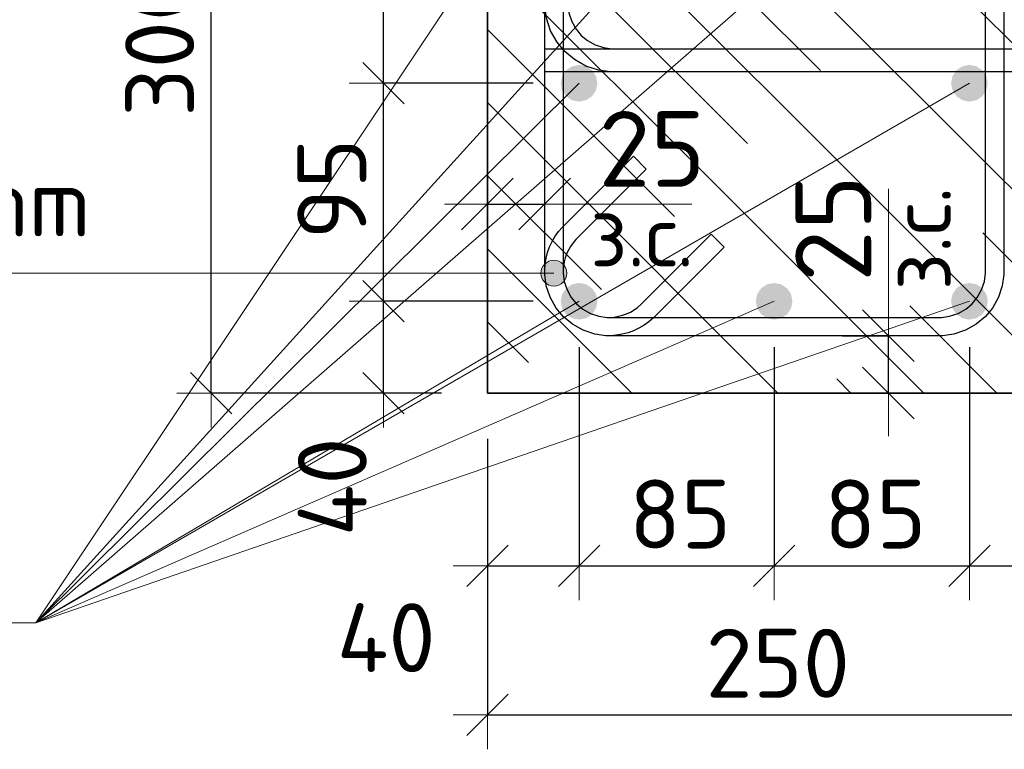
# Model space of a CAD drawing. Header units: metres. Extents: x -38 to 97, y -15 to 21.
# Tile 110 of 139: x 71.997 to 72.426, y 5.158 to 5.476. Entities that reach past the tile are written whole.
import ezdxf

# ---------------------------------------------------------------- set-up
doc = ezdxf.new("R2010")
doc.units = ezdxf.units.M
doc.header["$PDMODE"] = 65
for name, color, linetype, lineweight in [('XR$6$Арм. стержнями нижней зоны', 180, 'Continuous', 35), ('XR$6$Арм.стержн. Арматура края', 96, 'Continuous', 35), ('XR$6$Арм.стержн. Хомут', 240, 'Continuous', 35), ('XR$6$Арм.стержн.горизонт. 1', 180, 'Continuous', 35), ('XR$6$Размерная линия (1)', 7, 'Continuous', 13), ('XR$6$Размерная линия_ общее', 7, 'Continuous', 13)]:
    doc.layers.add(name, color=color, linetype=linetype, lineweight=lineweight)
doc.styles.add('ISOCPEUR', font='txt')
doc.dimstyles.new('DIMSTYLE_17', dxfattribs={"dimtxt": 0.033, "dimasz": 0.0375, "dimexe": 0, "dimexo": 0, "dimgap": 0.0165, "dimtad": 2, "dimdec": 0, "dimlfac": 1000, "dimrnd": 1, "dimzin": 12, "dimdsep": 46, "dimtxsty": 'ISOCPEUR', "dimblk1": 'ALL_ML_STRICH', "dimblk2": 'ALL_ML_STRICH', "dimsah": 1, "dimcen": 0, "dimclrd": 7, "dimclre": 256, "dimclrt": 7, "dimadec": 0, "dimazin": 0, "dimtfac": 1, "dimtdec": 0, "dimtix": 1, "dimtmove": 2, "dimatfit": 3, "dimfxl": 0, "dimtvp": 1.2, "dimtzin": 0, "dimlwd": 0, "dimlwe": -3, "dimarcsym": 0})
doc.dimstyles.new('DIMSTYLE_21', dxfattribs={"dimtxt": 0.03, "dimasz": 0.03, "dimexe": 0, "dimexo": 0, "dimgap": 0.015, "dimtad": 2, "dimdec": 0, "dimlfac": 1000, "dimrnd": 1, "dimzin": 12, "dimdsep": 46, "dimtxsty": 'ISOCPEUR', "dimblk1": 'ALL_ML_STRICH', "dimblk2": 'ALL_ML_STRICH', "dimsah": 1, "dimcen": 0, "dimclrd": 7, "dimclre": 256, "dimclrt": 7, "dimadec": 0, "dimazin": 0, "dimtfac": 1, "dimtdec": 0, "dimtix": 1, "dimtmove": 2, "dimatfit": 3, "dimfxl": 0, "dimtvp": 1.2, "dimtzin": 0, "dimlwd": 0, "dimlwe": -3, "dimarcsym": 0})
doc.dimstyles.new('DIMSTYLE_22', dxfattribs={"dimtxt": 0.03, "dimasz": 0.03, "dimexe": 0, "dimexo": 0, "dimgap": 0.015, "dimtad": 2, "dimdec": 0, "dimlfac": 1000, "dimrnd": 1, "dimzin": 12, "dimdsep": 46, "dimtxsty": 'ISOCPEUR', "dimblk1": 'ALL_ML_STRICH', "dimblk2": 'ALL_ML_STRICH', "dimsah": 1, "dimcen": 0, "dimclrd": 7, "dimclre": 256, "dimclrt": 7, "dimadec": 0, "dimazin": 0, "dimtfac": 1, "dimtdec": 0, "dimtix": 1, "dimtmove": 2, "dimatfit": 3, "dimfxl": 0, "dimtzin": 0, "dimlwd": 0, "dimlwe": -3, "dimarcsym": 0})
doc.dimstyles.new('DIMSTYLE_27', dxfattribs={"dimtxt": 0.03, "dimasz": 0.03, "dimexe": 0, "dimexo": 0, "dimgap": 0.015, "dimtad": 0, "dimdec": 0, "dimlfac": 1000, "dimrnd": 1, "dimzin": 12, "dimdsep": 46, "dimtxsty": 'ISOCPEUR', "dimblk1": 'ALL_ML_STRICH', "dimblk2": 'ALL_ML_STRICH', "dimsah": 1, "dimcen": 0, "dimclrd": 7, "dimclre": 256, "dimclrt": 7, "dimadec": 0, "dimazin": 0, "dimtfac": 1, "dimtdec": 0, "dimtix": 1, "dimtmove": 2, "dimatfit": 3, "dimfxl": 0, "dimtvp": 1.2, "dimtzin": 0, "dimlwd": 0, "dimlwe": -3, "dimarcsym": 0})
pattern_1 = [(135, (0, 0), (-0.031819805, -0.031819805), [0.4, -0.05, 0, -0.05]), (135, (-0.01591, -0.01591), (-0.031819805, -0.031819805), [0.8, -0.1, 0.1, -0.1])]

# ---------------------------------------------------------------- blocks, each defined once
blk = doc.blocks.new('ALL_ML_STRICH')
at = {"color": 0, "linetype": 'ByBlock', "lineweight": -2}
for p, q in [((0, -0.5), (0, 0.5)), ((-0.3, -0.3), (0.3, 0.3)), ((-1, 0), (0.5, 0))]:
    blk.add_line(p, q, dxfattribs=at)
blk = doc.blocks.new('*D836')
at = {"layer": 'DEFPOINTS', "color": 7, "linetype": 'Continuous', "lineweight": 13, "transparency": 33554687}
for p in [(72.20078, 5.39542), (72.20078, 5.36044), (72.22578, 5.35544)]:
    blk.add_point(p, dxfattribs=at)
at = {"layer": 'XR$6$Размерная линия_ общее', "color": 253, "linetype": 'Continuous', "lineweight": -2, "true_color": 0xa0a0a0, "transparency": 33554687}
for p, q in [((72.20078, 5.38044), (72.20078, 5.39542)), ((72.22578, 5.37544), (72.22578, 5.39542))]:
    blk.add_line(p, q, dxfattribs=at)
at = {"layer": 'XR$6$Размерная линия_ общее', "color": 7, "linetype": 'Continuous', "lineweight": -2, "transparency": 33554687}
blk.add_line((72.20078, 5.39542), (72.22578, 5.39542), dxfattribs=at)
at = {"layer": 'XR$6$Размерная линия_ общее', "color": 7, "linetype": 'Continuous', "lineweight": 13, "transparency": 33554687, "xscale": 0.0375, "yscale": 0.0375, "zscale": 0.0375, "rotation": 180}
blk.add_blockref('ALL_ML_STRICH', (72.20078, 5.39542), dxfattribs=at)
at = {"layer": 'XR$6$Размерная линия_ общее', "color": 7, "linetype": 'Continuous', "lineweight": 13, "transparency": 33554687, "xscale": 0.0375, "yscale": 0.0375, "zscale": 0.0375}
blk.add_blockref('ALL_ML_STRICH', (72.22578, 5.39542), dxfattribs=at)
at = {"layer": 'XR$6$Размерная линия_ общее', "color": 7, "linetype": 'Continuous', "lineweight": 13, "transparency": 33554687, "insert": (72.2725, 5.41942), "char_height": 0.033, "width": 0.066, "attachment_point": 5, "style": 'ISOCPEUR'}
blk.add_mtext('\\A1;{25}', dxfattribs=at)
at = {"layer": 'XR$6$Размерная линия_ общее', "color": 7, "linetype": 'Continuous', "lineweight": 13, "transparency": 33554687, "insert": (72.24555, 5.39521), "char_height": 0.027, "width": 0.00135, "attachment_point": 1, "line_spacing_factor": 0.60241, "style": 'ISOCPEUR'}
blk.add_mtext('з.с.', dxfattribs=at)
blk = doc.blocks.new('*D837')
at = {"layer": 'DEFPOINTS', "color": 7, "linetype": 'Continuous', "lineweight": 13, "transparency": 33554687}
for p in [(72.33548, 5.33805), (72.34048, 5.31305), (72.37547, 5.31305)]:
    blk.add_point(p, dxfattribs=at)
at = {"layer": 'XR$6$Размерная линия_ общее', "color": 253, "linetype": 'Continuous', "lineweight": -2, "true_color": 0xa0a0a0, "transparency": 33554687}
for p, q in [((72.35548, 5.33805), (72.37547, 5.33805)), ((72.36048, 5.31305), (72.37547, 5.31305))]:
    blk.add_line(p, q, dxfattribs=at)
at = {"layer": 'XR$6$Размерная линия_ общее', "color": 7, "linetype": 'Continuous', "lineweight": -2, "transparency": 33554687}
blk.add_line((72.37547, 5.31305), (72.37547, 5.33805), dxfattribs=at)
at = {"layer": 'XR$6$Размерная линия_ общее', "color": 7, "linetype": 'Continuous', "lineweight": 13, "transparency": 33554687, "xscale": 0.0375, "yscale": 0.0375, "zscale": 0.0375}
for p, rotation in [((72.37547, 5.33805), 90), ((72.37547, 5.31305), 270)]:
    blk.add_blockref('ALL_ML_STRICH', p, dxfattribs=dict(at, rotation=rotation))
at = {"layer": 'XR$6$Размерная линия_ общее', "color": 7, "linetype": 'Continuous', "lineweight": 13, "transparency": 33554687, "insert": (72.37568, 5.35783), "char_height": 0.027, "width": 0.00135, "attachment_point": 1, "rotation": 90, "line_spacing_factor": 0.60241, "style": 'ISOCPEUR'}
blk.add_mtext('з.с.', dxfattribs=at)
at = {"layer": 'XR$6$Размерная линия_ общее', "color": 7, "linetype": 'Continuous', "lineweight": 13, "transparency": 33554687, "insert": (72.35147, 5.38478), "char_height": 0.033, "width": 0.066, "attachment_point": 5, "rotation": 90, "style": 'ISOCPEUR'}
blk.add_mtext('\\A1;{25}', dxfattribs=at)
blk = doc.blocks.new('*D840')
at = {"layer": 'DEFPOINTS', "color": 7, "linetype": 'Continuous', "lineweight": 13, "transparency": 33554687}
for p in [(72.20082, 5.61305), (72.08047, 5.31305), (72.20078, 5.31305)]:
    blk.add_point(p, dxfattribs=at)
at = {"layer": 'XR$6$Размерная линия (1)', "color": 9, "linetype": 'Continuous', "lineweight": -2, "true_color": 0xc7c7c7, "transparency": 33554687}
for p, q in [((72.18082, 5.61305), (72.08047, 5.61305)), ((72.18078, 5.31305), (72.08047, 5.31305))]:
    blk.add_line(p, q, dxfattribs=at)
at = {"layer": 'XR$6$Размерная линия (1)', "color": 7, "linetype": 'Continuous', "lineweight": -2, "transparency": 33554687}
blk.add_line((72.08047, 5.31305), (72.08047, 5.61305), dxfattribs=at)
at = {"layer": 'XR$6$Размерная линия (1)', "color": 7, "linetype": 'Continuous', "lineweight": 13, "transparency": 33554687, "xscale": 0.03, "yscale": 0.03, "zscale": 0.03}
for p, rotation in [((72.08047, 5.61305), 90), ((72.08047, 5.31305), 270)]:
    blk.add_blockref('ALL_ML_STRICH', p, dxfattribs=dict(at, rotation=rotation))
at = {"layer": 'XR$6$Размерная линия (1)', "color": 7, "linetype": 'Continuous', "lineweight": 13, "transparency": 33554687, "insert": (72.05797, 5.46455), "char_height": 0.03, "width": 0.09, "attachment_point": 5, "rotation": 90, "style": 'ISOCPEUR'}
blk.add_mtext('\\A1;{300}', dxfattribs=at)
blk = doc.blocks.new('*D841')
at = {"layer": 'DEFPOINTS', "color": 7, "linetype": 'Continuous', "lineweight": 13, "transparency": 33554687}
for p in [(72.20082, 5.31305), (72.45078, 5.31305), (72.20082, 5.17282)]:
    blk.add_point(p, dxfattribs=at)
at = {"layer": 'XR$6$Размерная линия (1)', "color": 9, "linetype": 'Continuous', "lineweight": -2, "true_color": 0xc7c7c7, "transparency": 33554687}
for p, q in [((72.20082, 5.29305), (72.20082, 5.17282)), ((72.45078, 5.29305), (72.45078, 5.17282))]:
    blk.add_line(p, q, dxfattribs=at)
at = {"layer": 'XR$6$Размерная линия (1)', "color": 7, "linetype": 'Continuous', "lineweight": -2, "transparency": 33554687}
blk.add_line((72.20082, 5.17282), (72.45078, 5.17282), dxfattribs=at)
at = {"layer": 'XR$6$Размерная линия (1)', "color": 7, "linetype": 'Continuous', "lineweight": 13, "transparency": 33554687, "xscale": 0.03, "yscale": 0.03, "zscale": 0.03, "rotation": 180}
blk.add_blockref('ALL_ML_STRICH', (72.20082, 5.17282), dxfattribs=at)
at = {"layer": 'XR$6$Размерная линия (1)', "color": 7, "linetype": 'Continuous', "lineweight": 13, "transparency": 33554687, "xscale": 0.03, "yscale": 0.03, "zscale": 0.03}
blk.add_blockref('ALL_ML_STRICH', (72.45078, 5.17282), dxfattribs=at)
at = {"layer": 'XR$6$Размерная линия (1)', "color": 7, "linetype": 'Continuous', "lineweight": 13, "transparency": 33554687, "insert": (72.3273, 5.19532), "char_height": 0.03, "width": 0.09, "attachment_point": 5, "style": 'ISOCPEUR'}
blk.add_mtext('\\A1;{250}', dxfattribs=at)
blk = doc.blocks.new('*D854')
at = {"layer": 'DEFPOINTS', "color": 7, "linetype": 'Continuous', "lineweight": 13, "transparency": 33554687}
for p in [(72.24074, 5.35305), (72.20082, 5.31305), (72.20082, 5.23782)]:
    blk.add_point(p, dxfattribs=at)
at = {"layer": 'XR$6$Размерная линия (1)', "color": 9, "linetype": 'Continuous', "lineweight": -2, "true_color": 0xc7c7c7, "transparency": 33554687}
for p, q in [((72.24074, 5.33305), (72.24074, 5.23782)), ((72.20082, 5.29305), (72.20082, 5.23782))]:
    blk.add_line(p, q, dxfattribs=at)
at = {"layer": 'XR$6$Размерная линия (1)', "color": 7, "linetype": 'Continuous', "lineweight": -2, "transparency": 33554687}
blk.add_line((72.20082, 5.23782), (72.24074, 5.23782), dxfattribs=at)
at = {"layer": 'XR$6$Размерная линия (1)', "color": 7, "linetype": 'Continuous', "lineweight": 13, "transparency": 33554687, "xscale": 0.03, "yscale": 0.03, "zscale": 0.03, "rotation": 180}
blk.add_blockref('ALL_ML_STRICH', (72.20082, 5.23782), dxfattribs=at)
at = {"layer": 'XR$6$Размерная линия (1)', "color": 7, "linetype": 'Continuous', "lineweight": 13, "transparency": 33554687, "xscale": 0.03, "yscale": 0.03, "zscale": 0.03}
blk.add_blockref('ALL_ML_STRICH', (72.24074, 5.23782), dxfattribs=at)
at = {"layer": 'XR$6$Размерная линия (1)', "color": 7, "linetype": 'Continuous', "lineweight": 13, "transparency": 33554687, "insert": (72.15666, 5.20646), "char_height": 0.03, "width": 0.06, "attachment_point": 5, "style": 'ISOCPEUR'}
blk.add_mtext('\\A1;{40}', dxfattribs=at)
blk = doc.blocks.new('*D855')
at = {"layer": 'DEFPOINTS', "color": 7, "linetype": 'Continuous', "lineweight": 13, "transparency": 33554687}
for p in [(72.24074, 5.35305), (72.32574, 5.35305), (72.24074, 5.23782)]:
    blk.add_point(p, dxfattribs=at)
at = {"layer": 'XR$6$Размерная линия (1)', "color": 9, "linetype": 'Continuous', "lineweight": -2, "true_color": 0xc7c7c7, "transparency": 33554687}
for p, q in [((72.24074, 5.33305), (72.24074, 5.23782)), ((72.32574, 5.33305), (72.32574, 5.23782))]:
    blk.add_line(p, q, dxfattribs=at)
at = {"layer": 'XR$6$Размерная линия (1)', "color": 7, "linetype": 'Continuous', "lineweight": -2, "transparency": 33554687}
blk.add_line((72.24074, 5.23782), (72.32574, 5.23782), dxfattribs=at)
at = {"layer": 'XR$6$Размерная линия (1)', "color": 7, "linetype": 'Continuous', "lineweight": 13, "transparency": 33554687, "xscale": 0.03, "yscale": 0.03, "zscale": 0.03, "rotation": 180}
blk.add_blockref('ALL_ML_STRICH', (72.24074, 5.23782), dxfattribs=at)
at = {"layer": 'XR$6$Размерная линия (1)', "color": 7, "linetype": 'Continuous', "lineweight": 13, "transparency": 33554687, "xscale": 0.03, "yscale": 0.03, "zscale": 0.03}
blk.add_blockref('ALL_ML_STRICH', (72.32574, 5.23782), dxfattribs=at)
at = {"layer": 'XR$6$Размерная линия (1)', "color": 7, "linetype": 'Continuous', "lineweight": 13, "transparency": 33554687, "insert": (72.28474, 5.26032), "char_height": 0.03, "width": 0.06, "attachment_point": 5, "style": 'ISOCPEUR'}
blk.add_mtext('\\A1;{85}', dxfattribs=at)
blk = doc.blocks.new('*D856')
at = {"layer": 'DEFPOINTS', "color": 7, "linetype": 'Continuous', "lineweight": 13, "transparency": 33554687}
for p in [(72.32574, 5.35305), (72.41082, 5.35305), (72.32574, 5.23782)]:
    blk.add_point(p, dxfattribs=at)
at = {"layer": 'XR$6$Размерная линия (1)', "color": 9, "linetype": 'Continuous', "lineweight": -2, "true_color": 0xc7c7c7, "transparency": 33554687}
for p, q in [((72.32574, 5.33305), (72.32574, 5.23782)), ((72.41082, 5.33305), (72.41082, 5.23782))]:
    blk.add_line(p, q, dxfattribs=at)
at = {"layer": 'XR$6$Размерная линия (1)', "color": 7, "linetype": 'Continuous', "lineweight": -2, "transparency": 33554687}
blk.add_line((72.32574, 5.23782), (72.41082, 5.23782), dxfattribs=at)
at = {"layer": 'XR$6$Размерная линия (1)', "color": 7, "linetype": 'Continuous', "lineweight": 13, "transparency": 33554687, "xscale": 0.03, "yscale": 0.03, "zscale": 0.03, "rotation": 180}
blk.add_blockref('ALL_ML_STRICH', (72.32574, 5.23782), dxfattribs=at)
at = {"layer": 'XR$6$Размерная линия (1)', "color": 7, "linetype": 'Continuous', "lineweight": 13, "transparency": 33554687, "xscale": 0.03, "yscale": 0.03, "zscale": 0.03}
blk.add_blockref('ALL_ML_STRICH', (72.41082, 5.23782), dxfattribs=at)
at = {"layer": 'XR$6$Размерная линия (1)', "color": 7, "linetype": 'Continuous', "lineweight": 13, "transparency": 33554687, "insert": (72.36978, 5.26032), "char_height": 0.03, "width": 0.06, "attachment_point": 5, "style": 'ISOCPEUR'}
blk.add_mtext('\\A1;{85}', dxfattribs=at)
blk = doc.blocks.new('*D857')
at = {"layer": 'DEFPOINTS', "color": 7, "linetype": 'Continuous', "lineweight": 13, "transparency": 33554687}
for p in [(72.41082, 5.35305), (72.45078, 5.31305), (72.41082, 5.23782)]:
    blk.add_point(p, dxfattribs=at)
at = {"layer": 'XR$6$Размерная линия (1)', "color": 9, "linetype": 'Continuous', "lineweight": -2, "true_color": 0xc7c7c7, "transparency": 33554687}
for p, q in [((72.41082, 5.33305), (72.41082, 5.23782)), ((72.45078, 5.29305), (72.45078, 5.23782))]:
    blk.add_line(p, q, dxfattribs=at)
at = {"layer": 'XR$6$Размерная линия (1)', "color": 7, "linetype": 'Continuous', "lineweight": -2, "transparency": 33554687}
blk.add_line((72.41082, 5.23782), (72.45078, 5.23782), dxfattribs=at)
at = {"layer": 'XR$6$Размерная линия (1)', "color": 7, "linetype": 'Continuous', "lineweight": 13, "transparency": 33554687, "xscale": 0.03, "yscale": 0.03, "zscale": 0.03, "rotation": 180}
blk.add_blockref('ALL_ML_STRICH', (72.41082, 5.23782), dxfattribs=at)
at = {"layer": 'XR$6$Размерная линия (1)', "color": 7, "linetype": 'Continuous', "lineweight": 13, "transparency": 33554687, "xscale": 0.03, "yscale": 0.03, "zscale": 0.03}
blk.add_blockref('ALL_ML_STRICH', (72.45078, 5.23782), dxfattribs=at)
at = {"layer": 'XR$6$Размерная линия (1)', "color": 7, "linetype": 'Continuous', "lineweight": 13, "transparency": 33554687, "insert": (72.49112, 5.26002), "char_height": 0.03, "width": 0.06, "attachment_point": 5, "style": 'ISOCPEUR'}
blk.add_mtext('\\A1;{40}', dxfattribs=at)
blk = doc.blocks.new('*D1082')
at = {"layer": 'DEFPOINTS', "color": 7, "linetype": 'Continuous', "lineweight": 13, "transparency": 33554687}
for p in [(72.24074, 5.35305), (72.15547, 5.31305), (72.20078, 5.31305)]:
    blk.add_point(p, dxfattribs=at)
at = {"layer": 'XR$6$Размерная линия (1)', "color": 9, "linetype": 'Continuous', "lineweight": -2, "true_color": 0xc7c7c7, "transparency": 33554687}
for p, q in [((72.22074, 5.35305), (72.15547, 5.35305)), ((72.18078, 5.31305), (72.15547, 5.31305))]:
    blk.add_line(p, q, dxfattribs=at)
at = {"layer": 'XR$6$Размерная линия (1)', "color": 7, "linetype": 'Continuous', "lineweight": -2, "transparency": 33554687}
blk.add_line((72.15547, 5.31305), (72.15547, 5.35305), dxfattribs=at)
at = {"layer": 'XR$6$Размерная линия (1)', "color": 7, "linetype": 'Continuous', "lineweight": 13, "transparency": 33554687, "xscale": 0.03, "yscale": 0.03, "zscale": 0.03}
for p, rotation in [((72.15547, 5.35305), 90), ((72.15547, 5.31305), 270)]:
    blk.add_blockref('ALL_ML_STRICH', p, dxfattribs=dict(at, rotation=rotation))
at = {"layer": 'XR$6$Размерная линия (1)', "color": 7, "linetype": 'Continuous', "lineweight": 13, "transparency": 33554687, "insert": (72.13318, 5.27215), "char_height": 0.03, "width": 0.06, "attachment_point": 5, "rotation": 90, "style": 'ISOCPEUR'}
blk.add_mtext('\\A1;{40}', dxfattribs=at)
blk = doc.blocks.new('*D1083')
at = {"layer": 'DEFPOINTS', "color": 7, "linetype": 'Continuous', "lineweight": 13, "transparency": 33554687}
for p in [(72.24074, 5.44805), (72.15547, 5.35305), (72.24074, 5.35305)]:
    blk.add_point(p, dxfattribs=at)
at = {"layer": 'XR$6$Размерная линия (1)', "color": 9, "linetype": 'Continuous', "lineweight": -2, "true_color": 0xc7c7c7, "transparency": 33554687}
for p, q in [((72.22074, 5.44805), (72.15547, 5.44805)), ((72.22074, 5.35305), (72.15547, 5.35305))]:
    blk.add_line(p, q, dxfattribs=at)
at = {"layer": 'XR$6$Размерная линия (1)', "color": 7, "linetype": 'Continuous', "lineweight": -2, "transparency": 33554687}
blk.add_line((72.15547, 5.35305), (72.15547, 5.44805), dxfattribs=at)
at = {"layer": 'XR$6$Размерная линия (1)', "color": 7, "linetype": 'Continuous', "lineweight": 13, "transparency": 33554687, "xscale": 0.03, "yscale": 0.03, "zscale": 0.03}
for p, rotation in [((72.15547, 5.44805), 90), ((72.15547, 5.35305), 270)]:
    blk.add_blockref('ALL_ML_STRICH', p, dxfattribs=dict(at, rotation=rotation))
at = {"layer": 'XR$6$Размерная линия (1)', "color": 7, "linetype": 'Continuous', "lineweight": 13, "transparency": 33554687, "insert": (72.13297, 5.40205), "char_height": 0.03, "width": 0.06, "attachment_point": 5, "rotation": 90, "style": 'ISOCPEUR'}
blk.add_mtext('\\A1;{95}', dxfattribs=at)
blk = doc.blocks.new('*D1084')
at = {"layer": 'DEFPOINTS', "color": 7, "linetype": 'Continuous', "lineweight": 13, "transparency": 33554687}
for p in [(72.24074, 5.56805), (72.15547, 5.44805), (72.24074, 5.44805)]:
    blk.add_point(p, dxfattribs=at)
at = {"layer": 'XR$6$Размерная линия (1)', "color": 9, "linetype": 'Continuous', "lineweight": -2, "true_color": 0xc7c7c7, "transparency": 33554687}
for p, q in [((72.22074, 5.56805), (72.15547, 5.56805)), ((72.22074, 5.44805), (72.15547, 5.44805))]:
    blk.add_line(p, q, dxfattribs=at)
at = {"layer": 'XR$6$Размерная линия (1)', "color": 7, "linetype": 'Continuous', "lineweight": -2, "transparency": 33554687}
blk.add_line((72.15547, 5.44805), (72.15547, 5.56805), dxfattribs=at)
at = {"layer": 'XR$6$Размерная линия (1)', "color": 7, "linetype": 'Continuous', "lineweight": 13, "transparency": 33554687, "xscale": 0.03, "yscale": 0.03, "zscale": 0.03}
for p, rotation in [((72.15547, 5.56805), 90), ((72.15547, 5.44805), 270)]:
    blk.add_blockref('ALL_ML_STRICH', p, dxfattribs=dict(at, rotation=rotation))
at = {"layer": 'XR$6$Размерная линия (1)', "color": 7, "linetype": 'Continuous', "lineweight": 13, "transparency": 33554687, "insert": (72.13297, 5.51255), "char_height": 0.03, "width": 0.09, "attachment_point": 5, "rotation": 90, "style": 'ISOCPEUR'}
blk.add_mtext('\\A1;{120}', dxfattribs=at)

msp = doc.modelspace()

# ---------------------------------------------------------------- hatches: boundary and pattern name
at = {"linetype": 'Continuous', "lineweight": 13, "transparency": 33554687}
h = msp.add_hatch(dxfattribs=at)
h.set_pattern_fill('__________540', scale=0.015, style=0, pattern_type=2)
h.set_pattern_definition(pattern_1)
h.paths.add_polyline_path([(72.20078, 5.61305), (72.20078, 5.41305), (72.63295, 5.41305), (72.63295, 5.61305)], flags=0)
at = {"linetype": 'Continuous', "lineweight": 25, "transparency": 33554687}
h = msp.add_hatch(dxfattribs=at)
h.set_pattern_fill('__________540', scale=0.015, style=0, pattern_type=2)
h.set_pattern_definition(pattern_1)
h.paths.add_polyline_path([(72.45078, 5.41305), (72.20078, 5.41305), (72.20078, 5.31305), (72.45078, 5.31305)], flags=0)
at = {"layer": 'XR$6$Арм.стержн. Хомут', "linetype": 'Continuous', "lineweight": 13, "transparency": 33554687}
for points in [[(72.2249, 5.36248), (72.2249, 5.3681), (72.22412, 5.36529)], [(72.2249, 5.3681), (72.22693, 5.36045), (72.22693, 5.37013)], [(72.2249, 5.3681), (72.2249, 5.36248), (72.22693, 5.36045)], [(72.22693, 5.37013), (72.22974, 5.35967), (72.22974, 5.37092)], [(72.22693, 5.37013), (72.22693, 5.36045), (72.22974, 5.35967)], [(72.22974, 5.37092), (72.22974, 5.35967), (72.23255, 5.36045)], [(72.22974, 5.37092), (72.23255, 5.36045), (72.23255, 5.37013)], [(72.23255, 5.37013), (72.23255, 5.36045), (72.23458, 5.36248)], [(72.23255, 5.37013), (72.23458, 5.36248), (72.23458, 5.3681)], [(72.23458, 5.3681), (72.23458, 5.36248), (72.23537, 5.36529)]]:
    msp.add_hatch(color=7, dxfattribs=at).paths.add_polyline_path(points)
at = {"layer": 'XR$6$Арм.стержн.горизонт. 1', "linetype": 'Continuous', "lineweight": 50, "transparency": 33554687}
for points in [[(72.2487, 5.44805), (72.24809, 5.45112), (72.24636, 5.45371), (72.24376, 5.45545), (72.2407, 5.45605), (72.23764, 5.45545), (72.23505, 5.45371), (72.23331, 5.45112), (72.2327, 5.44805), (72.23331, 5.44499), (72.23505, 5.4424), (72.23764, 5.44066), (72.2407, 5.44005), (72.24376, 5.44066), (72.24636, 5.4424), (72.24809, 5.44499)], [(72.41878, 5.44805), (72.41817, 5.45112), (72.41644, 5.45371), (72.41384, 5.45545), (72.41078, 5.45605), (72.40772, 5.45545), (72.40512, 5.45371), (72.40339, 5.45112), (72.40278, 5.44805), (72.40339, 5.44499), (72.40512, 5.4424), (72.40772, 5.44066), (72.41078, 5.44005), (72.41384, 5.44066), (72.41644, 5.4424), (72.41817, 5.44499)], [(72.2487, 5.35305), (72.24809, 5.35612), (72.24636, 5.35871), (72.24376, 5.36045), (72.2407, 5.36105), (72.23764, 5.36045), (72.23505, 5.35871), (72.23331, 5.35612), (72.2327, 5.35305), (72.23331, 5.34999), (72.23505, 5.3474), (72.23764, 5.34566), (72.2407, 5.34505), (72.24376, 5.34566), (72.24636, 5.3474), (72.24809, 5.34999)], [(72.3337, 5.35305), (72.33309, 5.35612), (72.33136, 5.35871), (72.32876, 5.36045), (72.3257, 5.36105), (72.32264, 5.36045), (72.32005, 5.35871), (72.31831, 5.35612), (72.3177, 5.35305), (72.31831, 5.34999), (72.32005, 5.3474), (72.32264, 5.34566), (72.3257, 5.34505), (72.32876, 5.34566), (72.33136, 5.3474), (72.33309, 5.34999)], [(72.41878, 5.35305), (72.41817, 5.35612), (72.41644, 5.35871), (72.41384, 5.36045), (72.41078, 5.36105), (72.40772, 5.36045), (72.40512, 5.35871), (72.40339, 5.35612), (72.40278, 5.35305), (72.40339, 5.34999), (72.40512, 5.3474), (72.40772, 5.34566), (72.41078, 5.34505), (72.41384, 5.34566), (72.41644, 5.3474), (72.41817, 5.34999)]]:
    msp.add_hatch(color=7, dxfattribs=at).paths.add_polyline_path(points)

# ---------------------------------------------------------------- linework, layer by layer
at = {"color": 7, "linetype": 'Continuous', "lineweight": 35, "transparency": 33554687}
for p, q in [((72.20078, 5.61305), (72.20078, 5.41305)), ((72.20078, 5.41305), (72.20078, 5.31305)), ((72.20078, 5.31305), (72.45078, 5.31305))]:
    msp.add_line(p, q, dxfattribs=at)
at = {"color": 7, "linetype": 'Continuous', "lineweight": 13, "transparency": 33554687}
for p, q in [((72.37547, 5.33805), (72.37547, 5.40205)), ((72.22578, 5.39542), (72.28978, 5.39542))]:
    msp.add_line(p, q, dxfattribs=at)
at = {"layer": 'XR$6$Арм. стержнями нижней зоны', "color": 4, "linetype": 'Continuous', "lineweight": 25, "transparency": 33554687}
msp.add_lwpolyline([(72.22578, 5.46305), (72.63795, 5.46305), (72.63795, 5.45305), (72.22578, 5.45305), (72.22578, 5.46305)], dxfattribs=at)
at = {"layer": 'XR$6$Арм.стержн. Арматура края', "color": 4, "linetype": 'Continuous', "lineweight": 25, "transparency": 33554687}
for points in [[(72.63795, 5.45305), (72.25434, 5.45305), (72.24913, 5.45378), (72.24369, 5.45557), (72.23868, 5.45838), (72.23455, 5.46183), (72.2311, 5.46595), (72.2283, 5.47096), (72.2265, 5.4764), (72.22578, 5.48162), (72.22578, 5.55849), (72.2265, 5.56371), (72.2283, 5.56914), (72.2311, 5.57415), (72.23455, 5.57828), (72.23868, 5.58173), (72.24369, 5.58454), (72.24913, 5.58633), (72.25434, 5.58705), (72.63795, 5.58705)], [(72.63795, 5.57705), (72.25504, 5.57705), (72.2514, 5.57655), (72.24773, 5.57534), (72.24438, 5.57346), (72.24165, 5.57118), (72.23937, 5.56846), (72.23749, 5.5651), (72.23628, 5.56143), (72.23578, 5.5578), (72.23578, 5.48231), (72.23628, 5.47868), (72.23749, 5.47501), (72.23937, 5.47165), (72.24165, 5.46893), (72.24438, 5.46665), (72.24773, 5.46477), (72.2514, 5.46356), (72.25504, 5.46305), (72.63795, 5.46305)]]:
    msp.add_lwpolyline(points, dxfattribs=at)
at = {"layer": 'XR$6$Арм.стержн. Хомут', "color": 7, "linetype": 'Continuous', "lineweight": 13, "transparency": 33554687}
for p, q in [((72.22974, 5.37092), (72.22974, 5.37092)), ((71.78428, 5.36529), (72.06728, 5.36529)), ((72.06728, 5.36529), (72.22974, 5.36529)), ((72.22412, 5.36529), (72.22412, 5.36529)), ((72.23537, 5.36529), (72.23537, 5.36529)), ((72.22974, 5.35967), (72.22974, 5.35967))]:
    msp.add_line(p, q, dxfattribs=at)
at = {"layer": 'XR$6$Арм.стержн. Хомут', "color": 40, "linetype": 'Continuous', "lineweight": 25, "transparency": 33554687}
for points in [[(72.23374, 5.55682), (72.23374, 5.36529), (72.23424, 5.36167), (72.23545, 5.35801), (72.23733, 5.35465), (72.23961, 5.35192), (72.24234, 5.34964), (72.24569, 5.34776), (72.24936, 5.34656), (72.25297, 5.34605), (72.25412, 5.34605), (72.256, 5.34619), (72.25785, 5.34649), (72.25967, 5.34696), (72.26139, 5.34758), (72.26305, 5.34836), (72.26467, 5.34931), (72.26619, 5.35041), (72.26761, 5.35164), (72.29829, 5.38232), (72.30394, 5.37666), (72.27307, 5.34579), (72.27116, 5.34413), (72.26904, 5.3426), (72.26679, 5.34128), (72.26446, 5.34018), (72.26204, 5.33931), (72.2595, 5.33865), (72.25692, 5.33823), (72.2544, 5.33805), (72.25242, 5.33805), (72.24754, 5.33873), (72.24246, 5.34041), (72.23778, 5.34303), (72.23393, 5.34624), (72.23071, 5.35009), (72.22809, 5.35477), (72.22642, 5.35985), (72.22574, 5.36473), (72.22574, 5.55738)], [(72.42578, 5.55738), (72.42578, 5.36473), (72.4251, 5.35985), (72.42342, 5.35477), (72.42081, 5.35009), (72.41759, 5.34624), (72.41374, 5.34303), (72.40906, 5.34041), (72.40398, 5.33873), (72.3991, 5.33805), (72.25242, 5.33805), (72.24754, 5.33873), (72.24246, 5.34041), (72.23778, 5.34303), (72.23393, 5.34624), (72.23071, 5.35009), (72.22809, 5.35477), (72.22642, 5.35985), (72.22574, 5.36473), (72.22574, 5.36672), (72.22592, 5.36924), (72.22633, 5.37182), (72.22699, 5.37435), (72.22787, 5.37677), (72.22896, 5.3791), (72.23029, 5.38136), (72.23181, 5.38348), (72.23347, 5.38538), (72.26435, 5.41626), (72.27, 5.4106)], [(72.23374, 5.55682), (72.23374, 5.36529), (72.23424, 5.36167), (72.23545, 5.35801), (72.23733, 5.35465), (72.23961, 5.35192), (72.24234, 5.34964), (72.24569, 5.34776), (72.24936, 5.34656), (72.25297, 5.34605), (72.25412, 5.34605), (72.256, 5.34619), (72.25785, 5.34649), (72.25967, 5.34696), (72.26139, 5.34758), (72.26305, 5.34836), (72.26467, 5.34931), (72.26619, 5.35041), (72.26761, 5.35164), (72.29829, 5.38232), (72.30394, 5.37666), (72.27307, 5.34579), (72.27116, 5.34413), (72.26904, 5.3426), (72.26679, 5.34128), (72.26446, 5.34018), (72.26204, 5.33931), (72.2595, 5.33865), (72.25692, 5.33823), (72.2544, 5.33805), (72.25242, 5.33805), (72.24754, 5.33873), (72.24246, 5.34041), (72.23778, 5.34303), (72.23393, 5.34624), (72.23071, 5.35009), (72.22809, 5.35477), (72.22642, 5.35985), (72.22574, 5.36473), (72.22574, 5.55738)], [(72.42578, 5.55738), (72.42578, 5.36473), (72.4251, 5.35985), (72.42342, 5.35477), (72.42081, 5.35009), (72.41759, 5.34624), (72.41374, 5.34303), (72.40906, 5.34041), (72.40398, 5.33873), (72.3991, 5.33805), (72.25242, 5.33805), (72.24754, 5.33873), (72.24246, 5.34041), (72.23778, 5.34303), (72.23393, 5.34624), (72.23071, 5.35009), (72.22809, 5.35477), (72.22642, 5.35985), (72.22574, 5.36473), (72.22574, 5.36672), (72.22592, 5.36924), (72.22633, 5.37182), (72.22699, 5.37435), (72.22787, 5.37677), (72.22896, 5.3791), (72.23029, 5.38136), (72.23181, 5.38348), (72.23347, 5.38538), (72.26435, 5.41626), (72.27, 5.4106)], [(72.27, 5.4106), (72.23933, 5.37993), (72.23809, 5.3785), (72.23699, 5.37698), (72.23605, 5.37537), (72.23527, 5.37371), (72.23464, 5.37198), (72.23417, 5.37017), (72.23387, 5.36832), (72.23374, 5.36644), (72.23374, 5.36529), (72.23424, 5.36167), (72.23545, 5.35801), (72.23733, 5.35465), (72.23961, 5.35192), (72.24234, 5.34964), (72.24569, 5.34776), (72.24936, 5.34656), (72.25297, 5.34605), (72.39855, 5.34605), (72.40216, 5.34656), (72.40583, 5.34776), (72.40918, 5.34964), (72.41191, 5.35192), (72.41419, 5.35465), (72.41607, 5.35801), (72.41728, 5.36167), (72.41778, 5.36529), (72.41778, 5.55682)], [(72.27, 5.4106), (72.23933, 5.37993), (72.23809, 5.3785), (72.23699, 5.37698), (72.23605, 5.37537), (72.23527, 5.37371), (72.23464, 5.37198), (72.23417, 5.37017), (72.23387, 5.36832), (72.23374, 5.36644), (72.23374, 5.36529), (72.23424, 5.36167), (72.23545, 5.35801), (72.23733, 5.35465), (72.23961, 5.35192), (72.24234, 5.34964), (72.24569, 5.34776), (72.24936, 5.34656), (72.25297, 5.34605), (72.39855, 5.34605), (72.40216, 5.34656), (72.40583, 5.34776), (72.40918, 5.34964), (72.41191, 5.35192), (72.41419, 5.35465), (72.41607, 5.35801), (72.41728, 5.36167), (72.41778, 5.36529), (72.41778, 5.55682)]]:
    msp.add_lwpolyline(points, dxfattribs=at)
at = {"layer": 'XR$6$Арм.стержн. Хомут', "color": 7, "linetype": 'Continuous', "lineweight": 13, "transparency": 33554687}
msp.add_circle((72.22974, 5.36529), 0.00563, dxfattribs=at)
at = {"layer": 'XR$6$Арм.стержн.горизонт. 1', "color": 7, "linetype": 'Continuous', "lineweight": 13, "transparency": 33554687}
for p, q in [((72.00399, 5.21294), (72.32566, 5.56805)), ((72.00399, 5.21294), (72.24074, 5.56805)), ((72.00399, 5.21294), (72.41074, 5.56805)), ((72.00399, 5.21294), (72.2407, 5.44805)), ((72.00399, 5.21294), (72.41078, 5.44805)), ((72.00399, 5.21294), (72.41078, 5.35305)), ((72.00399, 5.21294), (72.2407, 5.35305)), ((72.00399, 5.21294), (72.3257, 5.35305)), ((71.77799, 5.21294), (72.00399, 5.21294))]:
    msp.add_line(p, q, dxfattribs=at)

# ---------------------------------------------------------------- texts
at = {"layer": 'XR$6$Арм.стержн. Хомут', "color": 7, "linetype": 'Continuous', "lineweight": 25, "transparency": 33554687, "insert": (71.79678, 5.38129), "char_height": 0.03, "width": 0.2722218, "attachment_point": 7, "style": 'ISOCPEUR'}
msp.add_mtext('\\W0.96;ø8 L=1000mm ', dxfattribs=at)

# ---------------------------------------------------------------- dimensions: what is measured, and where the dimension line sits
at = {"layer": 'XR$6$Размерная линия (1)', "color": 7, "linetype": 'Continuous', "lineweight": 13, "transparency": 33554687}
for base, p1, p2, dimstyle, picture, middle in [((72.08047, 5.61305), (72.18078, 5.31305), (72.18082, 5.61305), 'DIMSTYLE_22', '*D840', (72.05797, 5.46455)), ((72.15547, 5.56805), (72.22074, 5.44805), (72.22074, 5.56805), 'DIMSTYLE_22', '*D1084', (72.13297, 5.51255)), ((72.15547, 5.44805), (72.22074, 5.35305), (72.22074, 5.44805), 'DIMSTYLE_22', '*D1083', (72.13297, 5.40205)), ((72.15547, 5.35305), (72.18078, 5.31305), (72.22074, 5.35305), 'DIMSTYLE_21', '*D1082', (72.13318, 5.27215))]:
    dim = msp.add_linear_dim(base=base, p1=p1, p2=p2, angle=90, dimstyle=dimstyle, override={"dimpost": '<>', "dimclrd": 7, "dimclre": 9, "dimclrt": 7, "dimlwd": 0, "dimlwe": 65533}, dxfattribs=at)
    dim.commit()
    dim.dimension.update_dxf_attribs({"geometry": picture, "text_midpoint": middle, "dimtype": 160})
for base, p1, p2, dimstyle, picture, middle in [((72.24074, 5.23782), (72.20082, 5.29305), (72.24074, 5.33305), 'DIMSTYLE_27', '*D854', (72.15666, 5.20646)), ((72.32574, 5.23782), (72.24074, 5.33305), (72.32574, 5.33305), 'DIMSTYLE_22', '*D855', (72.28474, 5.26032)), ((72.41082, 5.23782), (72.32574, 5.33305), (72.41082, 5.33305), 'DIMSTYLE_22', '*D856', (72.36978, 5.26032)), ((72.45078, 5.23782), (72.41082, 5.33305), (72.45078, 5.29305), 'DIMSTYLE_21', '*D857', (72.49112, 5.26002)), ((72.45078, 5.17282), (72.20082, 5.29305), (72.45078, 5.29305), 'DIMSTYLE_22', '*D841', (72.3273, 5.19532))]:
    dim = msp.add_linear_dim(base=base, p1=p1, p2=p2, dimstyle=dimstyle, override={"dimpost": '<>', "dimclrd": 7, "dimclre": 9, "dimclrt": 7, "dimlwd": 0, "dimlwe": 65533}, dxfattribs=at)
    dim.commit()
    dim.dimension.update_dxf_attribs({"geometry": picture, "text_midpoint": middle, "dimtype": 160})
at = {"layer": 'XR$6$Размерная линия_ общее', "color": 7, "linetype": 'Continuous', "lineweight": 13, "transparency": 33554687}
dim = msp.add_linear_dim(base=(72.22578, 5.39542), p1=(72.20078, 5.38044), p2=(72.22578, 5.37544), text='<>\\Xз.с.', dimstyle='DIMSTYLE_17', override={"dimpost": '<>', "dimclrd": 7, "dimclre": 253, "dimclrt": 7, "dimlwd": 0, "dimlwe": 65533}, dxfattribs=at)
dim.commit()
dim.dimension.update_dxf_attribs({"geometry": '*D836', "text_midpoint": (72.2725, 5.41942), "dimtype": 160})
dim = msp.add_linear_dim(base=(72.37547, 5.33805), p1=(72.36048, 5.31305), p2=(72.35548, 5.33805), angle=90, text='<>\\Xз.с.', dimstyle='DIMSTYLE_17', override={"dimpost": '<>', "dimclrd": 7, "dimclre": 253, "dimclrt": 7, "dimlwd": 0, "dimlwe": 65533}, dxfattribs=at)
dim.commit()
dim.dimension.update_dxf_attribs({"geometry": '*D837', "text_midpoint": (72.35147, 5.38478), "dimtype": 160})

doc.saveas('drawing.dxf')
